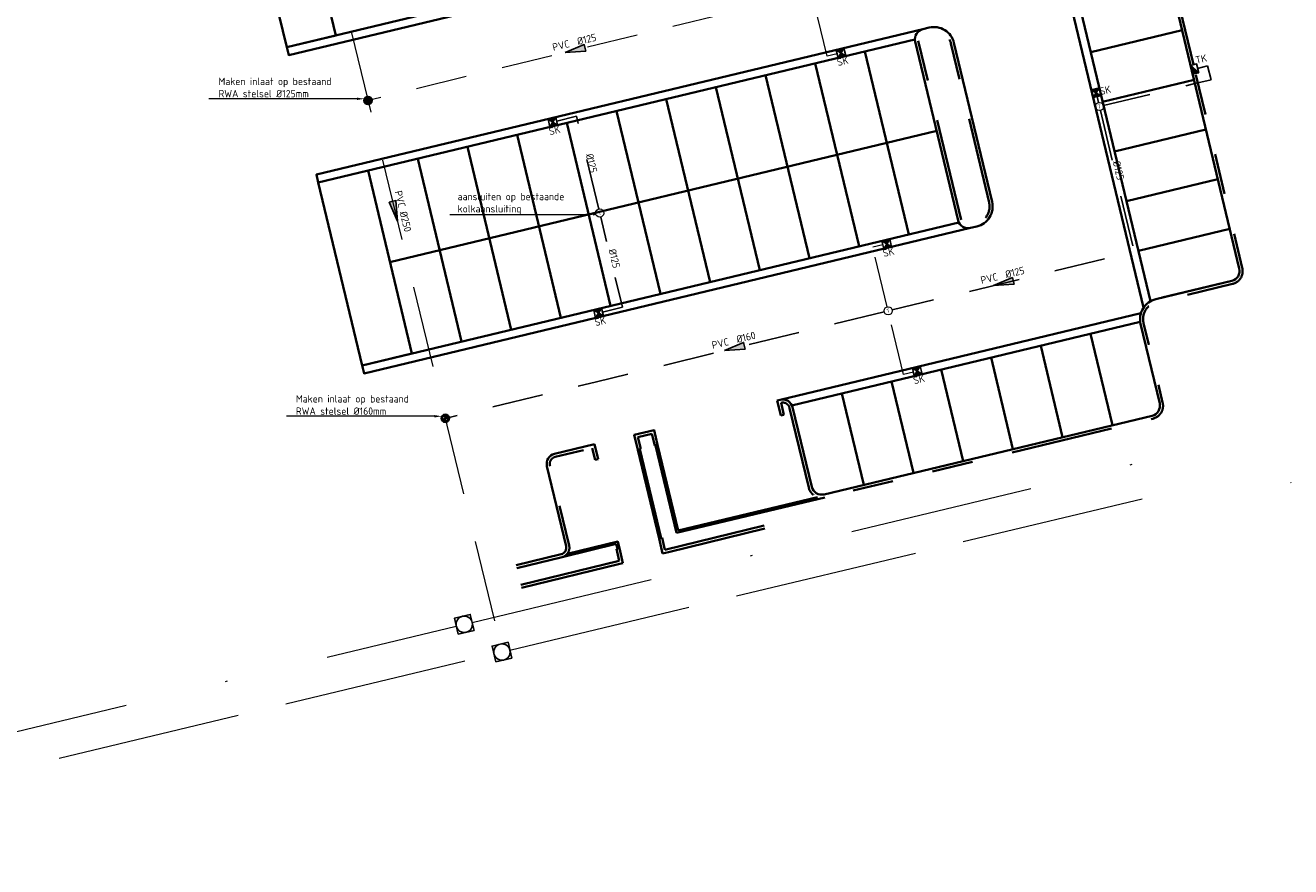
# Model space of a CAD drawing. Header units: metres. Extents: x 234308 to 234554, y 557595 to 557724.
# Tile 2 of 4: x 234368 to 234430, y 557655 to 557696. Entities that reach past the tile are written whole.
import ezdxf
from ezdxf import colors
from ezdxf.entities.mleader import LeaderData, LeaderLine
from ezdxf.enums import TextEntityAlignment as Align
from ezdxf.math import Vec2, Vec3

# ---------------------------------------------------------------- set-up
doc = ezdxf.new("R2010")
doc.units = ezdxf.units.M
for name, pattern in [('RI-HWA_BETON', [11.4, 9, -2.4]), ('RI-HWA_KOLKAANSLUITING', [4.3, 2.5, -1.8]), ('RI-HWA_PVC', [6.4, 4, -2.4]), ('RI-VWA_BETON', [19, 9, -5, 0, -5]), ('VH-OPSLUITBAND_100X200', [16, 8, -2, 4, -2]), ('VH-TROTTOIRBAND_130-150', [15, 5, -2, 2, -2, 2, -2])]:
    doc.linetypes.add(name, pattern=pattern)
doc.layers.get('0').update_dxf_attribs({"lineweight": 25})
for name, color, linetype, lineweight in [('B-WE-RI-HWA_HULPSTUK-S', 150, 'Continuous', 25), ('B-WE-RI-HWA_KOLKAANSLUITING_PVC_125-G', 150, 'RI-HWA_KOLKAANSLUITING', 18), ('B-WE-RI-HWA_RIOOLPUT_INSPECTIEPUT-S', 150, 'Continuous', 25), ('B-WE-RI-HWA_STROOMRICHTING-S', 150, 'Continuous', 25), ('B-WE-RI-HWA_TRANSPORTLEIDING_BETON-G', 150, 'RI-HWA_BETON', 18), ('B-WE-RI-HWA_TRANSPORTLEIDING_PVC_250-G', 150, 'RI-HWA_PVC', 18), ('B-WE-RI-VWA_RIOOLPUT_INSPECTIEPUT-S', 20, 'Continuous', 25), ('B-WE-RI-VWA_TRANSPORTLEIDING_BETON-G', 20, 'RI-VWA_BETON', 18), ('N-WE-RI-HWA_HULPSTUK-S', 150, 'Continuous', 25), ('N-WE-RI-HWA_KOLKAANSLUITING_PVC_125-G', 150, 'RI-HWA_KOLKAANSLUITING', 25), ('N-WE-RI-HWA_KOLKAANSLUITING_PVC_125-T18', 7, 'Continuous', 18), ('N-WE-RI-HWA_KOLKAANSLUITING_PVC_160-G', 150, 'RI-HWA_KOLKAANSLUITING', 25), ('N-WE-RI-HWA_STROOMRICHTING-S', 150, 'Continuous', 25), ('N-WE-RI-KOLK-S', 7, 'Continuous', 25), ('N-WE-RI-KOLK-T18', 7, 'Continuous', 18), ('N-WE-VH-GOOT-G', 170, 'Continuous', 35), ('N-WE-VH-KANTOPSLUITING_OPSLUITBAND_100X200-G', 150, 'VH-OPSLUITBAND_100X200', 35), ('N-WE-VH-KANTOPSLUITING_TROTTOIRBAND_130 150-G', 6, 'VH-TROTTOIRBAND_130-150', 35), ('N-WE-VH-KANTOPSLUITING_VOORKANTBAND-G', 7, 'Continuous', 35), ('N-WE-VH-VERHARDING_BETONSTRAATSTEEN-G', 252, 'Continuous', 35), ('N-WE-VW-MARKERING_PARKEERVAK-G', 7, 'Continuous', 35), ('X-XX-AL-T18', 7, 'Continuous', 18)]:
    doc.layers.add(name, color=color, linetype=linetype, lineweight=lineweight)
doc.layers.add('X-XX-AL-HULPLIJN-G', color=7, linetype='Continuous', lineweight=18, plot=False)
doc.layers.get('0').off()
doc.styles.add('NLCS-ISO', font='NLCS-ISO.ttf')
doc.styles.add('NLCS-ISO-M200-T18', font='NLCS-ISO.ttf', dxfattribs={"height": 0.36})

# ---------------------------------------------------------------- blocks, each defined once
blk = doc.blocks.new('N-SRI-KOLK_STRAAT_300X300-SO')
h = blk.add_hatch(color=256)
h.dxf.hatch_style = 1
h.paths.add_polyline_path([(0.75, 1.5), (-0.75, 1.5), (0, 0.75)])
h.paths.add_polyline_path([(0, 0.75), (-0.75, 0), (0.75, 0)])
for p, q in [((-0.75, 0), (0.75, 1.5)), ((0.75, 0), (-0.75, 1.5))]:
    blk.add_line(p, q)
at = {"flags": 128}
blk.add_lwpolyline([(-0.75, 0), (0.75, 0), (0.75, 1.5), (-0.75, 1.5)], close=True, dxfattribs=at)
blk = doc.blocks.new('N-SRI-KOLK_TROTTOIR-SO')
blk.add_hatch(color=256).paths.add_polyline_path([(1.125, 1.5), (-1.125, 1.5), (-1.125, 0)])
blk.add_line((-1.125, 0), (1.125, 1.5))
at = {"flags": 128}
blk.add_lwpolyline([(-1.125, 0), (1.125, 0), (1.125, 1.5), (-1.125, 1.5)], close=True, dxfattribs=at)
blk = doc.blocks.new('B-SRI-PUT_HWA-SO')
at = {"lineweight": -3, "flags": 128}
blk.add_lwpolyline([(-2, -2), (2, -2), (2, 2), (-2, 2)], close=True, dxfattribs=at)
at = {"lineweight": -3}
blk.add_circle((0, 0), 2, dxfattribs=at)
blk = doc.blocks.new('B-SRI-PUT_VWA-SO')
at = {"flags": 128}
blk.add_lwpolyline([(-2, 2), (2, 2), (2, -2), (-2, -2)], close=True, dxfattribs=at)
at = {"lineweight": -3, "flags": 128}
blk.add_lwpolyline([(2, -2), (2, 2), (-2, 2), (-2, -2)], close=True, dxfattribs=at)
at = {"lineweight": -3}
blk.add_circle((0, 0), 2, dxfattribs=at)
blk = doc.blocks.new('SRI-STROOMRICHTING_LINKS-SO')
at = {"ltscale": 0.1}
blk.add_hatch(color=256, dxfattribs=at).paths.add_polyline_path([(-2.5, 0), (2.5, 0.83), (2.5, -0.83)])
at = {"ltscale": 0.1, "flags": 128}
blk.add_lwpolyline([(-2.5, 0), (2.5, 0.83), (2.5, -0.83)], close=True, dxfattribs=at)
at = {"ltscale": 0.1, "style": 'NLCS-ISO'}
for tag, p in [('BOBL', (-5.78, 0)), ('MAT', (-1, 0.5))]:
    blk.add_attdef(tag, text='', height=1.8, dxfattribs=at).set_placement(p, align=Align.BOTTOM_RIGHT)
for tag, p in [('DIA', (1, 0.5)), ('BOBR', (7.35, 0))]:
    blk.add_attdef(tag, text='', height=1.8, dxfattribs=at).set_placement(p, align=Align.BOTTOM_LEFT)
blk.add_attdef('JVA', text='', height=1.8, dxfattribs=at).set_placement((0, -1), align=Align.TOP_CENTER)
blk = doc.blocks.new('SRI-HULP_T STUK-SO')
at = {"color": 0, "linetype": 'ByBlock', "lineweight": 18}
blk.add_circle((0, 0), 1, dxfattribs=at)
at = {"color": 0, "linetype": 'ByBlock', "lineweight": -2, "style": 'NLCS-ISO'}
blk.add_text('T', height=1, dxfattribs=at).set_placement((0, 0), align=Align.MIDDLE_CENTER)
at = {"color": 0, "linetype": 'ByBlock', "lineweight": 18, "style": 'NLCS-ISO', "flags": 1}
for tag, p in [('TYPE', (1.5, 0)), ('OMSCHRIJVING', (1.5, -3)), ('LABEL', (1.5, -1.5))]:
    blk.add_attdef(tag, p, '', height=1, dxfattribs=at)
blk = doc.blocks.new('SRI-STROOMRICHTING_RECHTS-SO')
at = {"ltscale": 0.1}
blk.add_hatch(color=256, dxfattribs=at).paths.add_polyline_path([(2.5, 0), (-2.5, -0.83), (-2.5, 0.83)])
at = {"ltscale": 0.1, "flags": 128}
blk.add_lwpolyline([(2.5, 0), (-2.5, -0.83), (-2.5, 0.83)], close=True, dxfattribs=at)
at = {"ltscale": 0.1, "style": 'NLCS-ISO'}
for tag, p in [('BOBL', (-7.13, 0)), ('MAT', (-0.5, 0.5))]:
    blk.add_attdef(tag, text='', height=1.8, dxfattribs=at).set_placement(p, align=Align.BOTTOM_RIGHT)
for tag, p in [('DIA', (0.5, 0.5)), ('BOBR', (7.2, 0))]:
    blk.add_attdef(tag, text='', height=1.8, dxfattribs=at).set_placement(p, align=Align.BOTTOM_LEFT)
blk.add_attdef('JVA', text='', height=1.8, dxfattribs=at).set_placement((0, -1), align=Align.TOP_CENTER)
at = {"ltscale": 0.1, "style": 'NLCS-ISO', "flags": 1}
blk.add_attdef('PUTNR-L', text='', height=1.8, dxfattribs=at).set_placement((-0.82, -5.89), align=Align.BOTTOM_RIGHT)
blk.add_attdef('PUTNR-L', text='', height=1.8, dxfattribs=at).set_placement((1.95, -5.77), align=Align.BOTTOM_LEFT)
blk = doc.blocks.new('SRI-HULP_INLAAT_KOLK-SO')
h = blk.add_hatch(color=256)
edge = h.paths.add_edge_path()
edge.add_arc((0, 0), 1, 0, 360)
blk.add_circle((0, 0), 1)
blk = doc.blocks.new('SRI-HULP_INLAAT_160MM-SO')
h = blk.add_hatch(color=256)
h.dxf.hatch_style = 1
h.paths.add_polyline_path([(0, 0.71), (0, 0), (0.71, 0, 0.414214)])
h.paths.add_polyline_path([(0, 0), (-0.71, 0, 0.414214), (0, -0.71)])
for p, q in [((-0.71, 0), (0.71, 0)), ((0, 0.71), (0, -0.71))]:
    blk.add_line(p, q)
for radius in [1, 0.71]:
    blk.add_circle((0, 0), radius)

msp = doc.modelspace()

# ---------------------------------------------------------------- linework, layer by layer
at = {"layer": 'B-WE-RI-HWA_KOLKAANSLUITING_PVC_125-G', "flags": 128}
for points in [[(234406.28, 557697.755), (234392.194, 557694.334), (234384.761, 557692.529)], [(234407.706, 557694.807), (234407.22, 557694.69), (234406.525, 557697.588)], [(234409.945, 557685.47), (234409.459, 557685.353)], [(234410.158, 557682.436), (234409.459, 557685.353)], [(234410.951, 557679.13), (234410.252, 557682.047)], [(234411.438, 557679.247), (234410.951, 557679.13)]]:
    msp.add_lwpolyline(points, dxfattribs=at)
at = {"layer": 'B-WE-RI-HWA_TRANSPORTLEIDING_BETON-G', "flags": 128}
for points in [[(234391.7, 557665.644), (234422.942, 557673.126)], [(234347.476, 557655.052), (234390.922, 557665.457)]]:
    msp.add_lwpolyline(points, dxfattribs=at)
at = {"layer": 'B-WE-RI-HWA_TRANSPORTLEIDING_PVC_250-G', "flags": 128}
msp.add_lwpolyline([(234380.938, 557708.276), (234391.218, 557665.939)], dxfattribs=at)
at = {"layer": 'B-WE-RI-VWA_TRANSPORTLEIDING_BETON-G', "flags": 128}
for points in [[(234389.854, 557667.001), (234422.53, 557674.827)], [(234345.605, 557656.404), (234389.076, 557666.815)]]:
    msp.add_lwpolyline(points, dxfattribs=at)
at = {"layer": 'N-WE-RI-HWA_KOLKAANSLUITING_PVC_125-G', "flags": 128}
for points in [[(234425.343, 557694.099), (234425.825, 557694.231), (234426.013, 557693.545), (234425.213, 557693.353), (234420.735, 557692.279)], [(234420.494, 557692.427), (234420.424, 557692.719)], [(234396.049, 557687.217), (234394.96, 557691.758), (234393.99, 557691.518)], [(234420.587, 557692.038), (234422.244, 557685.129), (234410.4, 557682.288)], [(234396.229, 557682.179), (234397.2, 557682.419), (234396.143, 557686.828)]]:
    msp.add_lwpolyline(points, dxfattribs=at)
at = {"layer": 'N-WE-RI-HWA_KOLKAANSLUITING_PVC_125-G', "elevation": 9.595, "flags": 128}
msp.add_lwpolyline([(234395.766, 557686.943), (234395.901, 557686.976)], dxfattribs=at)
at = {"layer": 'N-WE-RI-HWA_KOLKAANSLUITING_PVC_160-G', "flags": 128}
msp.add_lwpolyline([(234410.011, 557682.194), (234395.934, 557678.776), (234388.537, 557676.98)], dxfattribs=at)
at = {"layer": 'N-WE-VH-GOOT-G', "color": 7, "flags": 128}
for points in [[(234391.545, 557713.76), (234413.893, 557719.119), (234422.699, 557682.398)], [(234409.93, 557702.126), (234380.784, 557695.137), (234380.877, 557694.748), (234410.5, 557701.852)], [(234411.899, 557696.017), (234382.234, 557688.903), (234382.327, 557688.514), (234411.516, 557695.514)], [(234413.662, 557686.567), (234384.473, 557679.568), (234384.566, 557679.179), (234414.231, 557686.293)], [(234404.928, 557677.892), (234422.568, 557682.122)], [(234405.497, 557677.617), (234422.536, 557681.703)]]:
    msp.add_lwpolyline(points, dxfattribs=at)
at = {"layer": 'N-WE-VH-GOOT-G', "color": 7}
msp.add_lwpolyline([(234414.279, 557719.222), (234423.036, 557682.709)], dxfattribs=at)
at = {"layer": 'N-WE-VH-KANTOPSLUITING_OPSLUITBAND_100X200-G', "color": 7, "flags": 128}
for points in [[(234398.83, 557675.658), (234399.856, 557671.379)], [(234398.052, 557675.472), (234399.095, 557671.122)], [(234407.101, 557673.117), (234399.856, 557671.379)], [(234396.957, 557670.604), (234396.902, 557670.836), (234394.255, 557670.197)]]:
    msp.add_lwpolyline(points, dxfattribs=at)
at = {"layer": 'N-WE-VH-KANTOPSLUITING_TROTTOIRBAND_130 150-G', "color": 7, "flags": 128}
for points in [[(234425.145, 557694.283), (234421.518, 557709.404)], [(234404.963, 557677.746), (234405.103, 557677.162)], [(234398.101, 557675.483), (234397.961, 557676.067), (234398.642, 557676.23), (234398.782, 557675.646)], [(234395.725, 557675.53), (234395.864, 557674.947)], [(234399.284, 557670.551), (234404.142, 557671.739)], [(234397.049, 557670.009), (234396.909, 557670.592)], [(234399.284, 557670.551), (234399.144, 557671.134)], [(234397.049, 557670.009), (234392.229, 557668.843)], [(234397.084, 557669.863), (234397.083, 557669.863)]]:
    msp.add_lwpolyline(points, dxfattribs=at)
msp.add_lwpolyline([(234413.774, 557686.697), (234411.676, 557695.449, -0.414214), (234411.934, 557695.871), (234412.251, 557695.947, -0.414214), (234413.276, 557695.319), (234415.141, 557687.539, -0.414214), (234414.513, 557686.515), (234414.196, 557686.439, -0.414214)], format="xyb", close=True, dxfattribs=at)
for points in [[(234404.963, 557677.746, -0.414214), (234405.385, 557677.487), (234406.317, 557673.597, 0.414214), (234407.101, 557673.117), (234423.152, 557676.966, 0.414214), (234423.633, 557677.75), (234422.7, 557681.639, -0.414214), (234423.328, 557682.664), (234427.049, 557683.556, 0.414214), (234427.529, 557684.34), (234425.25, 557693.845)], [(234392.04, 557669.662), (234394.249, 557670.195, 0.418015), (234394.597, 557670.765), (234393.659, 557674.675, -0.414214), (234393.918, 557675.097), (234395.725, 557675.53)]]:
    msp.add_lwpolyline(points, format="xyb", dxfattribs=at)
at = {"layer": 'N-WE-VH-KANTOPSLUITING_VOORKANTBAND-G', "flags": 128}
for points in [[(234404.928, 557677.892, -0.414214), (234405.53, 557677.522), (234406.463, 557673.632, 0.414214), (234407.066, 557673.263), (234423.117, 557677.112, 0.414214), (234423.487, 557677.715), (234422.554, 557681.604, -0.414214), (234423.293, 557682.81), (234427.014, 557683.702, 0.414214), (234427.383, 557684.305), (234418.872, 557719.799, 0.414214), (234418.269, 557720.168), (234414.379, 557719.235, -0.414214), (234413.776, 557719.605), (234412.843, 557723.495, 0.414214), (234412.241, 557723.864), (234391.352, 557718.855, 0.414221), (234390.982, 557718.252), (234391.915, 557714.363, -0.41422), (234391.545, 557713.76), (234389.723, 557713.323, -0.414277), (234389.12, 557713.693), (234388.027, 557718.212), (234387.557, 557720.156)], [(234392.005, 557669.808), (234394.215, 557670.341, 0.418504), (234394.451, 557670.729), (234393.513, 557674.64, -0.414214), (234393.883, 557675.243), (234395.835, 557675.711)]]:
    msp.add_lwpolyline(points, format="xyb", dxfattribs=at)
msp.add_lwpolyline([(234413.628, 557686.662), (234411.53, 557695.414, -0.414214), (234411.899, 557696.017), (234412.216, 557696.093, -0.414214), (234413.422, 557695.354), (234415.287, 557687.574, -0.414214), (234414.548, 557686.369), (234414.231, 557686.293, -0.414214)], format="xyb", close=True, dxfattribs=at)
for points in [[(234423.61, 557682.886), (234427.014, 557683.702)], [(234404.928, 557677.892), (234404.782, 557677.857)], [(234404.782, 557677.857), (234404.957, 557677.127)], [(234404.957, 557677.127), (234404.957, 557677.127), (234405.103, 557677.162)], [(234397.955, 557675.448), (234397.78, 557676.178), (234398.753, 557676.411), (234398.928, 557675.681)], [(234395.835, 557675.711), (234396.01, 557674.982)], [(234398.782, 557675.646), (234398.928, 557675.681)], [(234398.928, 557675.681), (234399.93, 557671.5)], [(234396.01, 557674.982), (234395.864, 557674.947)], [(234398.101, 557675.483), (234397.955, 557675.448)], [(234397.955, 557675.448), (234398.998, 557671.099)], [(234406.741, 557673.133), (234399.93, 557671.5)], [(234399.319, 557670.405), (234399.465, 557670.44), (234404.178, 557671.593)], [(234397.055, 557670.627), (234396.976, 557670.957), (234394.508, 557670.361)], [(234397.055, 557670.627), (234396.909, 557670.592)], [(234397.229, 557669.898), (234397.055, 557670.627)], [(234399.144, 557671.134), (234398.998, 557671.099)], [(234399.173, 557670.37), (234398.998, 557671.099)], [(234399.173, 557670.37), (234399.319, 557670.405)], [(234397.084, 557669.863), (234392.264, 557668.697)], [(234397.229, 557669.898), (234397.084, 557669.863)]]:
    msp.add_lwpolyline(points, dxfattribs=at)
at = {"layer": 'N-WE-VH-VERHARDING_BETONSTRAATSTEEN-G', "elevation": 9.781, "flags": 128}
msp.add_lwpolyline([(234380.784, 557695.137), (234383.181, 557695.712), (234381.027, 557704.656), (234378.596, 557704.073)], close=True, dxfattribs=at)
at = {"layer": 'N-WE-VH-VERHARDING_BETONSTRAATSTEEN-G', "flags": 128}
msp.add_lwpolyline([(234382.327, 557688.514), (234384.473, 557679.568), (234386.904, 557680.151), (234384.758, 557689.097)], close=True, dxfattribs=at)
at = {"layer": 'N-WE-VW-MARKERING_PARKEERVAK-G', "flags": 128}
for points in [[(234381.027, 557704.656), (234383.181, 557695.712)], [(234420.112, 557694.901), (234424.585, 557695.974)], [(234409.069, 557694.927), (234411.215, 557685.981)], [(234406.638, 557694.344), (234408.784, 557685.398)], [(234404.207, 557693.761), (234406.352, 557684.815)], [(234420.695, 557692.47), (234425.168, 557693.543)], [(234401.776, 557693.178), (234403.921, 557684.232)], [(234399.345, 557692.595), (234401.49, 557683.649)], [(234396.914, 557692.012), (234399.059, 557683.066)], [(234412.579, 557691.038), (234385.831, 557684.624)], [(234394.483, 557691.429), (234396.628, 557682.483)], [(234421.278, 557690.039), (234425.751, 557691.112)], [(234392.052, 557690.846), (234394.197, 557681.9)], [(234389.621, 557690.263), (234391.766, 557681.317)], [(234387.19, 557689.68), (234389.335, 557680.734)], [(234384.758, 557689.097), (234386.904, 557680.151)], [(234421.861, 557687.608), (234426.334, 557688.681)], [(234422.444, 557685.177), (234426.917, 557686.25)], [(234420.1, 557681.119), (234421.172, 557676.645)], [(234417.669, 557680.536), (234418.741, 557676.062)], [(234415.238, 557679.953), (234416.31, 557675.479)], [(234412.8, 557679.368), (234413.873, 557674.895)], [(234410.369, 557678.785), (234411.442, 557674.312)], [(234407.938, 557678.202), (234409.011, 557673.729)]]:
    msp.add_lwpolyline(points, dxfattribs=at)
at = {"layer": 'X-XX-AL-HULPLIJN-G'}
msp.add_lwpolyline([(234429.889, 557673.855), (234429.896, 557673.824)], dxfattribs=at)
at = {"layer": 'X-XX-AL-HULPLIJN-G', "flags": 128}
msp.add_lwpolyline([(234392.04, 557669.662), (234392.04, 557669.662)], dxfattribs=at)

# ---------------------------------------------------------------- block references
at = {"layer": 'B-WE-RI-HWA_HULPSTUK-S', "xscale": 0.2000000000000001, "yscale": 0.2000000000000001, "zscale": 0.2000000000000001, "rotation": 13.48521249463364}
for p in [(234420.541, 557692.233), (234396.096, 557687.022, 9.595), (234410.205, 557682.242)]:
    msp.add_blockref('SRI-HULP_T STUK-SO', p, dxfattribs=at)
at = {"layer": 'B-WE-RI-HWA_RIOOLPUT_INSPECTIEPUT-S', "xscale": 0.2, "yscale": 0.2, "zscale": 0.2, "rotation": 13.46840413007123}
msp.add_blockref('B-SRI-PUT_HWA-SO', (234391.311, 557665.55), dxfattribs=at)
at = {"layer": 'B-WE-RI-HWA_STROOMRICHTING-S'}
ref = msp.add_blockref('SRI-STROOMRICHTING_LINKS-SO', (234394.887, 557694.988), dxfattribs=dict(at, xscale=0.2, yscale=0.2, zscale=0.2, rotation=13.48521249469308))
ref.add_attrib('MAT', 'PVC', dxfattribs={"layer": '0', "ltscale": 0.1, "height": 0.36, "rotation": 13.48521, "style": 'NLCS-ISO'}).set_placement((234394.669, 557695.039), align=Align.BOTTOM_RIGHT)
ref.add_attrib('DIA', '%%C125', dxfattribs={"layer": '0', "ltscale": 0.1, "height": 0.36, "rotation": 13.48521, "style": 'NLCS-ISO'}).set_placement((234395.058, 557695.132), align=Align.BOTTOM_LEFT)
ref = msp.add_blockref('SRI-STROOMRICHTING_LINKS-SO', (234415.836, 557683.591), dxfattribs=dict(at, xscale=0.2, yscale=0.2, zscale=0.2, rotation=13.48521249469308))
ref.add_attrib('MAT', 'PVC', dxfattribs={"layer": '0', "ltscale": 0.1, "height": 0.36, "rotation": 13.48521, "style": 'NLCS-ISO'}).set_placement((234415.618, 557683.641), align=Align.BOTTOM_RIGHT)
ref.add_attrib('DIA', '%%C125', dxfattribs={"layer": '0', "ltscale": 0.1, "height": 0.36, "rotation": 13.48521, "style": 'NLCS-ISO'}).set_placement((234416.007, 557683.734), align=Align.BOTTOM_LEFT)
ref = msp.add_blockref('SRI-STROOMRICHTING_LINKS-SO', (234402.681, 557680.415), dxfattribs=dict(at, xscale=0.2, yscale=0.2, zscale=0.2, rotation=13.48521249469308))
ref.add_attrib('MAT', 'PVC', dxfattribs={"layer": '0', "ltscale": 0.1, "height": 0.36, "rotation": 13.48521, "style": 'NLCS-ISO'}).set_placement((234402.463, 557680.465), align=Align.BOTTOM_RIGHT)
ref.add_attrib('DIA', '%%C160', dxfattribs={"layer": '0', "ltscale": 0.1, "height": 0.36, "rotation": 13.48521, "style": 'NLCS-ISO'}).set_placement((234402.852, 557680.558), align=Align.BOTTOM_LEFT)
at = {"layer": 'B-WE-RI-VWA_RIOOLPUT_INSPECTIEPUT-S', "xscale": 0.2, "yscale": 0.2, "zscale": 0.2, "rotation": 13.46840412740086}
msp.add_blockref('B-SRI-PUT_VWA-SO', (234389.465, 557666.908), dxfattribs=at)
at = {"layer": 'N-WE-RI-HWA_HULPSTUK-S', "xscale": 0.2, "yscale": 0.2, "zscale": 0.2}
msp.add_blockref('SRI-HULP_INLAAT_KOLK-SO', (234384.761, 557692.529), dxfattribs=at)
at = {"layer": 'N-WE-RI-HWA_HULPSTUK-S', "xscale": 0.2, "yscale": 0.2, "zscale": 0.2, "rotation": 13.64817254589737}
msp.add_blockref('SRI-HULP_INLAAT_160MM-SO', (234388.537, 557676.98), dxfattribs=at)
at = {"layer": 'N-WE-RI-HWA_STROOMRICHTING-S'}
ref = msp.add_blockref('SRI-STROOMRICHTING_RECHTS-SO', (234386.078, 557687.108), dxfattribs=dict(at, xscale=0.2, yscale=0.2, zscale=0.2, rotation=283.6481725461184))
ref.add_attrib('MAT', 'PVC', dxfattribs={"layer": '0', "ltscale": 0.1, "height": 0.36, "rotation": 283.64817, "style": 'NLCS-ISO'}).set_placement((234386.151, 557687.229), align=Align.BOTTOM_RIGHT)
ref.add_attrib('DIA', '%%C250', dxfattribs={"layer": '0', "ltscale": 0.1, "height": 0.36, "rotation": 283.64817, "style": 'NLCS-ISO'}).set_placement((234386.199, 557687.034), align=Align.BOTTOM_LEFT)
at = {"layer": 'N-WE-RI-KOLK-S', "zscale": 0.2}
for name, p, xscale, yscale, rotation in [('N-SRI-KOLK_STRAAT_300X300-SO', (234407.941, 557694.663), 0.26, 0.26, 13.48521249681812), ('N-SRI-KOLK_TROTTOIR-SO', (234425.343, 557694.099), 0.2, 0.2, 103.4852124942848), ('N-SRI-KOLK_STRAAT_300X300-SO', (234420.424, 557692.719), 0.26, 0.26, 13.48521249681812), ('N-SRI-KOLK_STRAAT_300X300-SO', (234393.845, 557691.283), 0.26, 0.26, 13.48521249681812), ('N-SRI-KOLK_STRAAT_300X300-SO', (234410.18, 557685.326), 0.26, 0.26, 13.48521249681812), ('N-SRI-KOLK_STRAAT_300X300-SO', (234396.085, 557681.944), 0.26, 0.26, 13.48521249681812), ('N-SRI-KOLK_STRAAT_300X300-SO', (234411.673, 557679.103), 0.26, 0.26, 13.48521249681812)]:
    msp.add_blockref(name, p, dxfattribs=dict(at, xscale=xscale, yscale=yscale, rotation=rotation))

# ---------------------------------------------------------------- texts
at = {"layer": 'N-WE-RI-HWA_KOLKAANSLUITING_PVC_125-T18', "color": 150, "style": 'NLCS-ISO-M200-T18'}
for p in [(234395.41, 557689.885), (234421.188, 557689.533), (234396.527, 557685.224)]:
    msp.add_text('%%C125', height=0.36, rotation=283.48521, dxfattribs=at).set_placement(p)
at = {"layer": 'N-WE-RI-KOLK-T18', "lineweight": 25, "style": 'NLCS-ISO-M200-T18'}
for s, p in [('TK', (234425.29, 557694.318)), ('SK', (234407.752, 557694.207)), ('SK', (234420.596, 557692.79)), ('SK', (234393.656, 557690.827)), ('SK', (234409.991, 557684.87)), ('SK', (234395.895, 557681.488)), ('SK', (234411.483, 557678.646))]:
    msp.add_text(s, height=0.36, rotation=13.48521, dxfattribs=at).set_placement(p)

# ---------------------------------------------------------------- leaders
at = {"layer": 'X-XX-AL-T18'}
ml = msp.add_multileader_mtext('Standard', dxfattribs=at)
ml.set_content('Maken inlaat op bestaand \\PRWA stelsel %%C125mm', color=256, style='NLCS-ISO-M200-T18')
ml.set_leader_properties(color=256, linetype='ByLayer', lineweight=-1)
ml.build(insert=Vec2(0, 0))
ml.multileader.update_dxf_attribs({"text_left_attachment_type": 5, "text_right_attachment_type": 5, "dogleg_length": 0.36, "arrow_head_size": 0.36})
ctx = ml.context
ctx.base_point, ctx.char_height, ctx.arrow_head_size, ctx.landing_gap_size, ctx.plane_origin = Vec3(234377.262, 557692.612), 0.36, 0.36, 0.18, Vec3(234384.579, 557692.612)
ctx.left_attachment, ctx.right_attachment = 5, 5
notes = []
notes.append((ctx, [(0, (1, 1, 0), (234383.598, 557692.612), (-1, 0), 0.36, [(0, [(234384.579, 557692.612)], 0, [])])]))
ctx.mtext.insert, ctx.mtext.flow_direction = Vec3(234377.442, 557693.644), 5
ml = msp.add_multileader_mtext('Standard', dxfattribs=at)
ml.set_content('aansluiten op bestaande\\Pkolkaansluiting', color=256, style='NLCS-ISO-M200-T18')
ml.set_leader_properties(color=256, linetype='ByLayer', lineweight=-1)
ml.build(insert=Vec2(0, 0))
ml.multileader.update_dxf_attribs({"text_left_attachment_type": 5, "text_right_attachment_type": 5, "dogleg_length": 0.36, "arrow_head_size": 0.36})
ctx = ml.context
ctx.base_point, ctx.char_height, ctx.arrow_head_size, ctx.landing_gap_size, ctx.plane_origin = Vec3(234388.963, 557686.943, 9.595), 0.36, 0.36, 0.18, Vec3(234395.766, 557686.943, 9.595)
ctx.left_attachment, ctx.right_attachment = 5, 5
notes.append((ctx, [(0, (1, 1, 0), (234395.011, 557686.943, 9.595), (-1, 0), 0.36, [(0, [(234395.766, 557686.943, 9.595)], 0, [])])]))
ctx.mtext.insert, ctx.mtext.flow_direction = Vec3(234389.143, 557688.011, 9.595), 5
ml = msp.add_multileader_mtext('Standard', dxfattribs=at)
ml.set_content('Maken inlaat op bestaand \\PRWA stelsel %%C160mm', color=256, style='NLCS-ISO-M200-T18')
ml.set_leader_properties(color=256, linetype='ByLayer', lineweight=-1)
ml.build(insert=Vec2(0, 0))
ml.multileader.update_dxf_attribs({"text_left_attachment_type": 5, "text_right_attachment_type": 5, "dogleg_length": 0.36, "arrow_head_size": 0.36})
ctx = ml.context
ctx.base_point, ctx.char_height, ctx.arrow_head_size, ctx.landing_gap_size, ctx.plane_origin = Vec3(234381.049, 557677.084), 0.36, 0.36, 0.18, Vec3(234388.366, 557677.084)
ctx.left_attachment, ctx.right_attachment = 5, 5
notes.append((ctx, [(0, (1, 1, 0), (234387.385, 557677.084), (-1, 0), 0.36, [(0, [(234388.366, 557677.084)], 0, [])])]))
ctx.mtext.insert, ctx.mtext.flow_direction = Vec3(234381.229, 557678.116), 5
for ctx, leaders in notes:
    for number, flags, end, landing, length, lines in leaders:
        leader = LeaderData()
        leader.index, (leader.has_last_leader_line, leader.has_dogleg_vector, leader.attachment_direction) = number, flags
        leader.last_leader_point, leader.dogleg_vector, leader.dogleg_length = Vec3(end), Vec3(landing), length
        for number, points, colour, breaks in lines:
            line = LeaderLine()
            line.index, line.vertices, line.color, line.breaks = number, Vec3.list(points), colors.encode_raw_color(colour), breaks
            leader.lines.append(line)
        ctx.leaders.append(leader)

doc.saveas('drawing.dxf')
